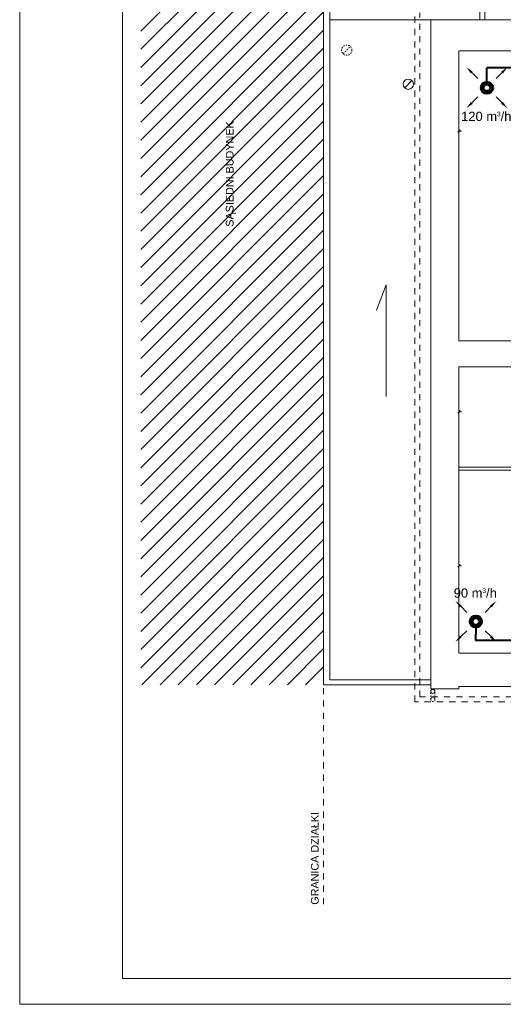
# Model space of a CAD drawing. Header units: millimetres. Extents: x 178516 to 426772, y -178579 to -115871.
# Tile 55 of 256: x 249291 to 258696, y -145571 to -126434. Entities that reach past the tile are written whole.
import ezdxf

# ---------------------------------------------------------------- set-up
doc = ezdxf.new("R2010")
doc.units = ezdxf.units.MM
doc.header["$MEASUREMENT"] = 0
doc.linetypes.add('2', pattern=[50, 25, -25])
doc.linetypes.add('Przerywana', pattern=[240, 120, -120])
doc.layers.get('0').update_dxf_attribs({"color": 252, "lineweight": 5})
for name, color, linetype, lineweight in [('IS_nawiew', 5, 'Continuous', 40), ('Nowe_! NAZWY POM_Nr_pióra__19', 252, 'Continuous', 5), ('Nowe_! Tabelka_Nr_pióra__19', 252, 'Continuous', 5), ('Nowe_! Tabelka_Nr_pióra__7', 252, 'Continuous', 5), ('Nowe_810-G Ogólne_Nr_pióra__187', 252, 'Continuous', 5), ('Nowe_820-G Rysunki Obrazki_Nr_pióra__103', 252, 'Continuous', 5), ('Nowe_820-G Rysunki Obrazki_Nr_pióra__24', 252, 'Continuous', 5), ('Nowe_Nowe_220(1)-A Ściany zewnętrzne_Nr_pióra__103', 252, 'Continuous', 5), ('Nowe_Nowe_220(1)-A Ściany zewnętrzne_Nr_pióra__23', 252, 'Continuous', 5), ('Nowe_Nowe_220(1)-A Ściany zewnętrzne_Nr_pióra__57', 252, 'Continuous', 5), ('Nowe_TABELKA_Nr_pióra__3', 252, 'Continuous', 5)]:
    doc.layers.add(name, color=color, linetype=linetype, lineweight=lineweight)
doc.styles.add('GENERATED_STYLE_1', font='arial.ttf')
doc.styles.add('WE2', font='arial.ttf')

# ---------------------------------------------------------------- blocks, each defined once
blk = doc.blocks.new('podkład 20251118')
at = {"color": 252, "linetype": 'Continuous', "lineweight": 5}
for p, q in [((257857, -128574), (257810, -128621)), ((257834, -128598), (257881, -128598)), ((257857, -134032), (257810, -134079)), ((257834, -134056), (257881, -134056)), ((257857, -137025), (257810, -137072)), ((257834, -137048), (257881, -137048))]:
    blk.add_line(p, q, dxfattribs=at)
at = {"layer": 'Nowe_! NAZWY POM_Nr_pióra__19', "color": 252, "linetype": 'Continuous', "lineweight": 5}
for p, q in [((257834, -127038), (257834, -132678)), ((260738, -127038), (257834, -127038)), ((257834, -132678), (259369, -132678)), ((259334, -133178), (257834, -133178)), ((257834, -133178), (257834, -138748)), ((257834, -138748), (258818, -138748))]:
    blk.add_line(p, q, dxfattribs=at)
at = {"layer": 'Nowe_! Tabelka_Nr_pióra__19', "color": 252, "linetype": 'Continuous', "lineweight": 5}
for p, q in [((249291, -126948), (249291, -115871)), ((249291, -145571), (249291, -126948)), ((249291, -145571), (291291, -145571))]:
    blk.add_line(p, q, dxfattribs=at)
at = {"layer": 'Nowe_! Tabelka_Nr_pióra__7', "color": 252, "linetype": 'Continuous', "lineweight": 5}
for q in [(251291, -116371), (290791, -145071)]:
    blk.add_line((251291, -145071), q, dxfattribs=at)
at = {"layer": 'Nowe_810-G Ogólne_Nr_pióra__187', "color": 252, "linetype": 'Continuous', "lineweight": 5}
for p, q in [((251646, -126657), (255202, -123100)), ((251646, -127010), (255202, -123454)), ((251646, -127364), (255202, -123807)), ((251646, -127717), (255202, -124161)), ((251646, -128071), (255202, -124514)), ((251646, -128424), (255202, -124868)), ((251646, -128778), (255202, -125222)), ((251646, -129131), (255202, -125575)), ((251646, -129485), (255202, -125929)), ((251646, -129838), (255202, -126282)), ((251646, -130192), (255202, -126636)), ((251646, -130546), (255202, -126989)), ((251646, -130899), (255202, -127343)), ((251646, -131253), (255202, -127696)), ((251646, -131606), (255202, -128050)), ((251646, -131960), (255202, -128404)), ((251646, -132313), (255202, -128757)), ((251646, -132667), (255202, -129111)), ((251646, -133020), (255202, -129464)), ((251646, -133374), (255202, -129818)), ((251646, -133728), (255202, -130171)), ((251646, -134081), (255202, -130525)), ((251646, -134435), (255202, -130878)), ((251646, -134788), (255202, -131232)), ((251646, -135142), (255202, -131586)), ((251646, -135495), (255202, -131939)), ((251646, -135849), (255202, -132293)), ((251646, -136202), (255202, -132646)), ((251646, -136556), (255202, -133000)), ((251646, -136910), (255202, -133353)), ((251646, -137263), (255202, -133707)), ((251646, -137617), (255202, -134060)), ((251646, -137970), (255202, -134414)), ((251646, -138324), (255202, -134768)), ((251646, -138677), (255202, -135121)), ((251646, -139031), (255202, -135475)), ((251668, -139362), (255202, -135828)), ((252021, -139362), (255202, -136182)), ((252375, -139362), (255202, -136535)), ((252729, -139362), (255202, -136889)), ((253082, -139362), (255202, -137242)), ((253436, -139362), (255202, -137596)), ((253789, -139362), (255202, -137949)), ((254143, -139362), (255202, -138303)), ((254496, -139362), (255202, -138657)), ((254850, -139362), (255202, -139010))]:
    blk.add_line(p, q, dxfattribs=at)
at = {"layer": 'Nowe_820-G Rysunki Obrazki_Nr_pióra__103', "color": 252, "linetype": '2', "lineweight": 5}
blk.add_circle((257326, -139645), 40, dxfattribs=at)
at = {"layer": 'Nowe_820-G Rysunki Obrazki_Nr_pióra__24', "color": 7, "linetype": '2', "lineweight": 15}
blk.add_line((255581, -127097), (255722, -126955), dxfattribs=at)
at = {"layer": 'Nowe_820-G Rysunki Obrazki_Nr_pióra__24', "color": 7, "linetype": 'Continuous', "lineweight": 15}
blk.add_line((256778, -127759), (256919, -127617), dxfattribs=at)
at = {"layer": 'Nowe_820-G Rysunki Obrazki_Nr_pióra__24', "color": 7, "linetype": '2', "lineweight": 15}
blk.add_circle((255652, -127026), 100, dxfattribs=at)
at = {"layer": 'Nowe_820-G Rysunki Obrazki_Nr_pióra__24', "color": 7, "linetype": 'Continuous', "lineweight": 15}
for centre, radius in [((256849, -127688), 100), ((257326, -139490), 40)]:
    blk.add_circle(centre, radius, dxfattribs=at)
at = {"layer": 'Nowe_Nowe_220(1)-A Ściany zewnętrzne_Nr_pióra__103', "color": 252, "linetype": 'Przerywana', "lineweight": 5}
for p, q in [((256974, -139692), (256974, -126200)), ((257074, -139592), (257074, -126300)), ((278644, -139692), (256974, -139692)), ((278544, -139592), (257074, -139592))]:
    blk.add_line(p, q, dxfattribs=at)
at = {"layer": 'Nowe_Nowe_220(1)-A Ściany zewnętrzne_Nr_pióra__103', "color": 252, "linetype": '2', "lineweight": 5}
for p, q in [((257286, -139645), (257286, -139490)), ((257366, -139643), (257366, -139490))]:
    blk.add_line(p, q, dxfattribs=at)
at = {"layer": 'Nowe_Nowe_220(1)-A Ściany zewnętrzne_Nr_pióra__23', "color": 252, "linetype": 'Przerywana', "lineweight": 5}
blk.add_line((255202, -143625), (255202, -118317), dxfattribs=at)
at = {"layer": 'Nowe_Nowe_220(1)-A Ściany zewnętrzne_Nr_pióra__57', "color": 252, "linetype": 'Continuous', "lineweight": 5}
for p, q in [((255202, -123523), (255202, -139362)), ((255322, -123623), (255322, -139262)), ((258238, -126438), (258238, -123623)), ((258338, -126438), (258338, -123523)), ((257284, -126438), (255322, -126438)), ((257284, -126438), (255458, -126438)), ((257274, -126438), (265684, -126438)), ((257284, -139392), (257284, -126438)), ((257834, -127038), (262544, -127038)), ((257834, -127038), (257834, -132678)), ((256417, -131588), (256232, -132080)), ((256417, -133758), (256417, -131588)), ((257834, -132678), (265375, -132678)), ((257834, -138748), (257834, -133178)), ((257834, -133178), (265684, -133178)), ((257834, -135128), (260384, -135128)), ((257834, -135188), (260384, -135188)), ((257834, -138748), (265684, -138748)), ((255322, -139262), (257284, -139262)), ((255202, -139362), (257284, -139362)), ((257284, -139442), (257284, -139392)), ((257284, -139442), (257834, -139442)), ((257834, -139392), (265608, -139392)), ((257834, -139442), (257834, -139392))]:
    blk.add_line(p, q, dxfattribs=at)
at = {"layer": 'Nowe_TABELKA_Nr_pióra__3', "color": 252, "lineweight": 5, "style": 'GENERATED_STYLE_1'}
for s, p in [('SĄSIEDNI BUDYNEK', (253450, -130458)), ('GRANICA DZIAŁKI', (255105, -143636))]:
    blk.add_text(s, height=150, rotation=90, dxfattribs=at).set_placement(p)
blk = doc.blocks.new('NAW')
at = {"layer": 'IS_nawiew', "lineweight": 20}
for p, q in [((656012824.7, 558967268.9, -2), (656012836.3, 558967257.2, -2)), ((656012824.7, 558967268.9, -2), (656012836.3, 558967257.2, -2)), ((656012883.5, 558967268.9, -2), (656012871.8, 558967257.2, -2)), ((656012883.5, 558967268.9, -2), (656012871.8, 558967257.2, -2)), ((656012824.7, 558967210, -2), (656012836.3, 558967221.6, -2)), ((656012824.7, 558967210, -2), (656012836.3, 558967221.6, -2)), ((656012883.5, 558967210, -2), (656012871.8, 558967221.6, -2)), ((656012883.5, 558967210, -2), (656012871.8, 558967221.6, -2))]:
    blk.add_line(p, q, dxfattribs=at)
at = {"layer": 'IS_nawiew'}
for centre, radius in [((656012854.1, 558967239.4), 11.8), ((656012854.1, 558967239.4), 11.8), ((656012854.1, 558967239.4), 10), ((656012854.1, 558967239.4), 10), ((656012854.1, 558967239.4, 20), 6.25), ((656012854.1, 558967239.4, 20), 6.25)]:
    blk.add_circle(centre, radius, dxfattribs=at)
for points in [[(656012822.9, 558967267.1, -2), (656012814.1, 558967279.5, -2), (656012826.4, 558967270.6, -2)], [(656012822.9, 558967267.1, -2), (656012814.1, 558967279.5, -2), (656012826.4, 558967270.6, -2)], [(656012885.2, 558967267.1, -2), (656012894.1, 558967279.5, -2), (656012881.7, 558967270.6, -2)], [(656012885.2, 558967267.1, -2), (656012894.1, 558967279.5, -2), (656012881.7, 558967270.6, -2)], [(656012822.9, 558967211.7, -2), (656012814.1, 558967199.4, -2), (656012826.4, 558967208.2, -2)], [(656012822.9, 558967211.7, -2), (656012814.1, 558967199.4, -2), (656012826.4, 558967208.2, -2)], [(656012885.2, 558967211.7, -2), (656012894.1, 558967199.4, -2), (656012881.7, 558967208.2, -2)], [(656012885.2, 558967211.7, -2), (656012894.1, 558967199.4, -2), (656012881.7, 558967208.2, -2)]]:
    blk.add_solid(points, dxfattribs=at)

msp = doc.modelspace()

# ---------------------------------------------------------------- linework, layer by layer
at = {"layer": 'IS_nawiew'}
for p, q in [((265430, -127370), (258377, -127370)), ((258377, -127640), (258377, -127370)), ((258163, -138248), (258157, -138501)), ((277418, -138501), (258157, -138501))]:
    msp.add_line(p, q, dxfattribs=at)

# ---------------------------------------------------------------- block references
msp.add_blockref('podkład 20251118', (0, 0))
at = {"layer": 'IS_nawiew', "xscale": 10, "yscale": 10, "zscale": 10}
for p in [(-6559870163, -5589800151), (-6559870378, -5589810525)]:
    msp.add_blockref('NAW', p, dxfattribs=at)

# ---------------------------------------------------------------- texts
at = {"layer": 'IS_nawiew', "char_height": 180, "attachment_point": 5, "rotation": 359.9539, "style": 'WE2'}
for s, insert in [('120 m{\\A2;\\H0.5x;3}/h', (258365, -128314)), ('90 m{\\A2;\\H0.5x;3}/h', (258151, -137578))]:
    msp.add_mtext(s, dxfattribs=dict(at, insert=insert))

doc.saveas('drawing.dxf')
